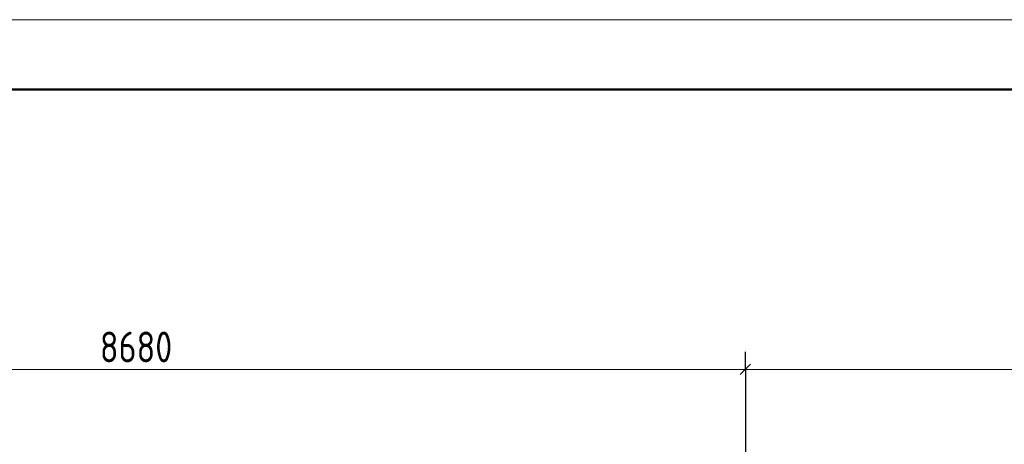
# Model space of a CAD drawing. Header units: millimetres. Extents: x 0 to 61017, y 0 to 42000.
# Tile 14 of 28: x 16873 to 23910, y 38964 to 42000. Entities that reach past the tile are written whole.
import ezdxf

# ---------------------------------------------------------------- set-up
doc = ezdxf.new("R2010")
doc.units = ezdxf.units.MM
doc.layers.add('Standard', color=7, linetype='Continuous', lineweight=25)
doc.styles.add('GOST 2.304-81', font='txt')

msp = doc.modelspace()

# ---------------------------------------------------------------- linework, layer by layer
at = {"layer": 'Standard', "color": 251, "linetype": 'Continuous', "lineweight": -3, "true_color": 0x656565, "transparency": 33554687}
for q in [(22060, 39625), (22060, 39375), (22060, 38900)]:
    msp.add_line((22060, 39500), q, dxfattribs=at)
at = {"layer": 'Standard', "color": 7, "linetype": 'Continuous', "lineweight": 13, "transparency": 33554687}
for p, q in [((13380, 39500), (22060, 39500)), ((22060, 39500), (34420, 39500))]:
    msp.add_line(p, q, dxfattribs=at)
at = {"layer": 'Standard', "color": 7, "linetype": 'Continuous', "lineweight": 25, "transparency": 33554687}
msp.add_line((22022.5, 39462.5), (22097.5, 39537.5), dxfattribs=at)
at = {"layer": 'Standard', "color": 7, "linetype": 'Continuous', "lineweight": 13, "transparency": 33554687}
msp.add_lwpolyline([(0, 0), (59400, 0), (59400, 42000), (0, 42000), (0, 0)], close=True, dxfattribs=at)
at = {"layer": 'Standard', "color": 7, "linetype": 'Continuous', "lineweight": 50, "transparency": 33554687}
msp.add_lwpolyline([(2000, 41500), (58900, 41500), (58900, 500), (2000, 500), (2000, 41500)], close=True, dxfattribs=at)

# ---------------------------------------------------------------- texts
at = {"layer": 'Standard', "color": 7, "linetype": 'Continuous', "lineweight": 25, "transparency": 33554687, "insert": (17446.3, 39550), "char_height": 220, "width": 672.628, "attachment_point": 7, "style": 'GOST 2.304-81'}
msp.add_mtext('8680', dxfattribs=at)

doc.saveas('drawing.dxf')
